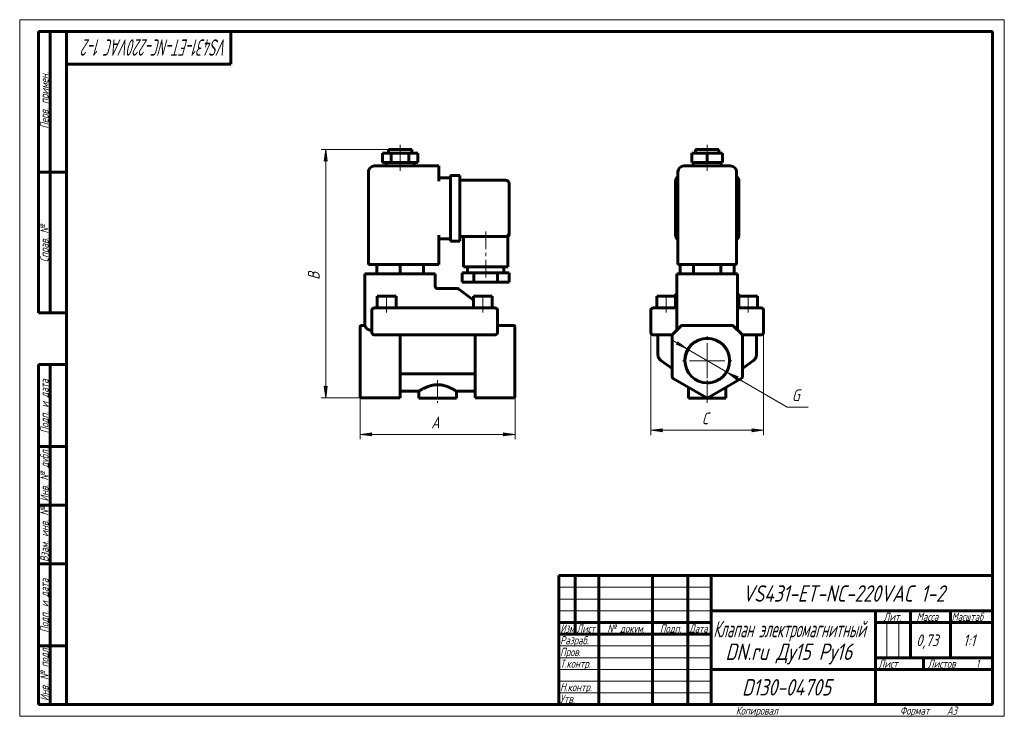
# Model space of a CAD drawing. Header units: millimetres. Extents: x 0 to 420, y 0 to 297.
import ezdxf

# ---------------------------------------------------------------- set-up
doc = ezdxf.new("R2010")
doc.units = ezdxf.units.MM
for name, pattern in [('K5LT_AXLED', [12, 7.5, -1.5, 1.5, -1.5]), ('K5LT_BASIC', [0]), ('K5LT_THIN', [0])]:
    doc.linetypes.add(name, pattern=pattern)
doc.layers.add('Системный слой', color=7, linetype='Continuous')
doc.layers.add('Системный слой (1)', color=7, linetype='Continuous', true_color=0x6c6c6c)
doc.styles.add('KDIMTEXTSTYLE', font='GOST_AU.SHX', dxfattribs={"width": 0.96, "oblique": 15, "height": 5})
doc.styles.add('KTEXTSTYLE', font='GOST_AU.SHX', dxfattribs={"width": 0.96, "height": 5})
doc.dimstyles.new('KDIMSTYLE (1.00)', dxfattribs={"dimtxt": 5, "dimasz": 1, "dimexe": 2, "dimexo": 0, "dimgap": 1, "dimtad": 1, "dimtxsty": 'KDIMTEXTSTYLE', "dimsah": 1, "dimcen": 0, "dimdle": 1, "dimadec": 0, "dimazin": 0, "dimtfac": 0.667, "dimtmove": 0, "dimatfit": 3, "dimfxl": 1, "dimtvp": 1, "dimtolj": 1, "dimtzin": 0, "dimarcsym": 0})

# ---------------------------------------------------------------- blocks, each defined once
blk = doc.blocks.new('U0')
at = {"layer": 'Системный слой (1)', "color": 150, "linetype": 'K5LT_BASIC', "lineweight": 60, "true_color": 0x0080ff}
for p, q in [((306.26, 180.4), (306.26, 180.42)), ((306.3, 180.15), (306.26, 180.4)), ((306.34, 180.05), (306.3, 180.15)), ((306.36, 180), (306.34, 180.05)), ((306.37, 179.99), (306.36, 180)), ((306.37, 179.98), (306.37, 179.99)), ((306.37, 179.97), (306.37, 179.98)), ((306.38, 179.97), (306.37, 179.97)), ((306.38, 179.96), (306.38, 179.97)), ((306.38, 179.97), (306.38, 179.97)), ((306.38, 179.97), (306.38, 179.97)), ((306.38, 179.97), (306.38, 179.97)), ((306.38, 179.97), (306.38, 179.97)), ((306.38, 179.97), (306.38, 179.97)), ((306.38, 179.97), (306.38, 179.97)), ((306.38, 179.97), (306.38, 179.97)), ((306.38, 179.97), (306.38, 179.97)), ((306.38, 179.97), (306.38, 179.97)), ((306.38, 179.97), (306.38, 179.97)), ((306.38, 179.97), (306.38, 179.97)), ((306.38, 179.97), (306.38, 179.97)), ((306.43, 179.89), (306.38, 179.96))]:
    blk.add_line(p, q, dxfattribs=at)
blk = doc.blocks.new('U1')
at = {"layer": 'Системный слой (1)', "color": 150, "linetype": 'K5LT_BASIC', "lineweight": 60, "true_color": 0x0080ff}
for p, q in [((278.26, 162.59), (278.26, 162.52)), ((278.26, 162.35), (278.26, 162.22))]:
    blk.add_line(p, q, dxfattribs=at)
blk = doc.blocks.new('U2')
at = {"layer": 'Системный слой (1)', "color": 150, "linetype": 'K5LT_BASIC', "lineweight": 60, "true_color": 0x0080ff}
for p, q in [((280.09, 179.89), (280.14, 179.96)), ((280.14, 179.96), (280.14, 179.97)), ((280.14, 179.97), (280.14, 179.97)), ((280.14, 179.97), (280.14, 179.97)), ((280.14, 179.97), (280.14, 179.97)), ((280.14, 179.97), (280.14, 179.97)), ((280.14, 179.97), (280.14, 179.97)), ((280.14, 179.97), (280.14, 179.97)), ((280.14, 179.97), (280.14, 179.97)), ((280.14, 179.97), (280.14, 179.97)), ((280.14, 179.97), (280.14, 179.97)), ((280.14, 179.97), (280.14, 179.97)), ((280.14, 179.97), (280.15, 179.97)), ((280.15, 179.99), (280.16, 180)), ((280.15, 179.98), (280.15, 179.99)), ((280.15, 179.97), (280.15, 179.98)), ((280.15, 179.97), (280.15, 179.97)), ((280.15, 179.97), (280.15, 179.97)), ((280.16, 180), (280.18, 180.05)), ((280.18, 180.05), (280.22, 180.15)), ((280.22, 180.15), (280.26, 180.4)), ((280.26, 180.4), (280.26, 180.42))]:
    blk.add_line(p, q, dxfattribs=at)
blk = doc.blocks.new('U3')
at = {"layer": 'Системный слой (1)', "color": 150, "linetype": 'K5LT_BASIC', "lineweight": 60, "true_color": 0x0080ff}
for p, q in [((308.26, 162.59), (308.26, 162.52)), ((308.26, 162.35), (308.26, 162.22))]:
    blk.add_line(p, q, dxfattribs=at)
blk = doc.blocks.new('U4')
at = {"layer": 'Системный слой (1)', "color": 150, "linetype": 'K5LT_BASIC', "lineweight": 60, "true_color": 0x0080ff}
for p, q in [((306.26, 188.63), (306.26, 180.42)), ((306.26, 180.42), (306.26, 164.63))]:
    blk.add_line(p, q, dxfattribs=at)
blk = doc.blocks.new('U5')
at = {"layer": 'Системный слой (1)', "color": 30, "linetype": 'K5LT_AXLED', "lineweight": 18, "true_color": 0xff8000}
for q in [(293.26, 163.13), (281.76, 151.63), (304.76, 151.63), (293.26, 140.13)]:
    blk.add_line((293.26, 151.63), q, dxfattribs=at)
blk = doc.blocks.new('D0')
at = {"layer": 'Системный слой (1)'}
for points in [[(273.76, 121.93), (274.26, 122.59), (269.26, 121.93), (274.26, 121.27)], [(317.26, 121.93), (312.26, 122.59), (312.76, 121.93), (312.26, 121.27)]]:
    blk.add_hatch(color=7, dxfattribs=at).paths.add_polyline_path(points)
at = {"layer": 'Системный слой (1)', "color": 7, "linetype": 'K5LT_THIN', "lineweight": 18}
for p, q in [((269.26, 168.38), (269.26, 119.93)), ((317.26, 168.38), (317.26, 119.93)), ((269.26, 121.93), (274.26, 122.59)), ((274.26, 121.27), (269.26, 121.93)), ((274.26, 122.59), (273.76, 121.93)), ((273.76, 121.93), (274.26, 121.27)), ((312.76, 121.93), (312.26, 122.59)), ((312.26, 122.59), (317.26, 121.93)), ((317.26, 121.93), (312.26, 121.27)), ((312.26, 121.27), (312.76, 121.93))]:
    blk.add_line(p, q, dxfattribs=at)
blk.add_wipeout([(290.96, 122.93), (290.96, 130.31), (295.38, 130.31), (295.38, 122.93)]).dxf.layer = 'Системный слой (1)'
blk.add_line((269.26, 121.93), (317.26, 121.93), dxfattribs=at)
at = {"layer": 'Системный слой (1)', "color": 7, "insert": (290.96, 129.52), "char_height": 5, "attachment_point": 1, "style": 'KTEXTSTYLE'}
blk.add_mtext('\\H5.0;\\W1.000;\\Q15;\\Q15;\\W0.965;C', dxfattribs=at)
blk = doc.blocks.new('KDIMARROW_01')
at = {"layer": 'Системный слой'}
blk.add_hatch(color=0, dxfattribs=at).paths.add_polyline_path([(-5, -0.66), (0, 0), (-5, 0.66), (-4.5, 0)])
at = {"layer": 'Системный слой', "color": 0, "linetype": 'K5LT_THIN', "lineweight": 18}
for p, q in [((-4.5, 0), (-5, 0.66)), ((-5, 0.66), (0, 0)), ((0, 0), (-5, -0.66)), ((-5, -0.66), (-4.5, 0))]:
    blk.add_line(p, q, dxfattribs=at)
at = {"layer": 'Системный слой (1)', "color": 0, "linetype": 'K5LT_THIN', "lineweight": 18}
blk.add_line((293.26, 151.63), (292.26, 151.63), dxfattribs=at)
blk = doc.blocks.new('D1')
at = {"layer": 'Системный слой (1)'}
for points in [[(284.61, 156.65), (280.62, 159.73), (280.72, 158.91), (279.96, 158.6)], [(305.8, 144.35), (306.56, 144.67), (301.91, 146.61), (305.9, 143.53)]]:
    blk.add_hatch(color=7, dxfattribs=at).paths.add_polyline_path(points)
at = {"layer": 'Системный слой (1)', "color": 7, "linetype": 'K5LT_THIN', "lineweight": 18}
for p, q in [((284.61, 156.65), (278.56, 160.17)), ((284.61, 156.65), (280.62, 159.73)), ((280.62, 159.73), (280.72, 158.91)), ((280.72, 158.91), (279.96, 158.6)), ((279.96, 158.6), (284.61, 156.65)), ((284.61, 156.65), (301.91, 146.61)), ((301.91, 146.61), (305.9, 143.53)), ((306.56, 144.67), (301.91, 146.61)), ((301.91, 146.61), (307.96, 143.09)), ((305.8, 144.35), (306.56, 144.67)), ((305.9, 143.53), (305.8, 144.35))]:
    blk.add_line(p, q, dxfattribs=at)
blk.add_wipeout([(329.4, 132.8), (329.4, 140.18), (334.2, 140.18), (334.2, 132.8)]).dxf.layer = 'Системный слой (1)'
for p, q in [((301.91, 146.61), (327.4, 131.8)), ((327.4, 131.8), (336.4, 131.8))]:
    blk.add_line(p, q, dxfattribs=at)
at = {"layer": 'Системный слой (1)', "color": 7, "insert": (329.4, 139.39), "char_height": 5, "attachment_point": 1, "style": 'KTEXTSTYLE'}
blk.add_mtext('\\H5.0;\\W1.000;\\Q15;\\Q15;\\W0.965;G', dxfattribs=at)
blk = doc.blocks.new('KDIMARROW_02')
at = {"layer": 'Системный слой'}
blk.add_hatch(color=0, dxfattribs=at).paths.add_polyline_path([(4.5, 0), (5, 0.66), (0, 0), (5, -0.66)])
at = {"layer": 'Системный слой', "color": 0, "linetype": 'K5LT_THIN', "lineweight": 18}
for p, q in [((5, 0.66), (0, 0)), ((0, 0), (5, -0.66)), ((0, 0), (7, 0)), ((4.5, 0), (5, 0.66)), ((5, -0.66), (4.5, 0))]:
    blk.add_line(p, q, dxfattribs=at)
at = {"layer": 'Системный слой (1)', "color": 0, "linetype": 'K5LT_THIN', "lineweight": 18}
blk.add_line((293.26, 151.63), (292.26, 151.63), dxfattribs=at)
blk = doc.blocks.new('U6')
at = {"layer": 'Системный слой (1)', "color": 150, "linetype": 'K5LT_BASIC', "lineweight": 60, "true_color": 0x0080ff}
for p, q in [((162.28, 138.63), (170.28, 138.63)), ((186.28, 138.63), (194.28, 138.63))]:
    blk.add_line(p, q, dxfattribs=at)
blk = doc.blocks.new('U7')
at = {"layer": 'Системный слой (1)', "color": 150, "linetype": 'K5LT_BASIC', "lineweight": 60, "true_color": 0x0080ff}
for p, q in [((208.78, 206.13), (208.78, 206.13)), ((208.78, 206.13), (208.78, 205.75)), ((208.78, 205.75), (208.78, 205.75)), ((208.78, 205.75), (208.78, 205.75))]:
    blk.add_line(p, q, dxfattribs=at)
blk = doc.blocks.new('D2')
at = {"layer": 'Системный слой (1)'}
for points in [[(149.78, 120.2), (150.28, 120.86), (145.28, 120.2), (150.28, 119.55)], [(206.28, 119.55), (211.28, 120.2), (206.28, 120.86), (206.78, 120.2)]]:
    blk.add_hatch(color=7, dxfattribs=at).paths.add_polyline_path(points)
at = {"layer": 'Системный слой (1)', "color": 7, "linetype": 'K5LT_THIN', "lineweight": 18}
for p, q in [((145.28, 144.87), (145.28, 118.2)), ((211.28, 144.87), (211.28, 118.2)), ((145.28, 120.2), (150.28, 120.86)), ((150.28, 119.55), (145.28, 120.2)), ((150.28, 120.86), (149.78, 120.2)), ((149.78, 120.2), (150.28, 119.55)), ((206.78, 120.2), (206.28, 120.86)), ((206.28, 120.86), (211.28, 120.2)), ((211.28, 120.2), (206.28, 119.55)), ((206.28, 119.55), (206.78, 120.2))]:
    blk.add_line(p, q, dxfattribs=at)
blk.add_wipeout([(175.58, 121.2), (175.58, 128.59), (180.76, 128.59), (180.76, 121.2)]).dxf.layer = 'Системный слой (1)'
blk.add_line((145.28, 120.2), (211.28, 120.2), dxfattribs=at)
at = {"layer": 'Системный слой (1)', "color": 7, "insert": (175.58, 127.79), "char_height": 5, "attachment_point": 1, "style": 'KTEXTSTYLE'}
blk.add_mtext('\\H5.0;\\W1.000;\\Q15;\\Q15;\\W0.965;A', dxfattribs=at)
blk = doc.blocks.new('D3')
at = {"layer": 'Системный слой (1)'}
for points in [[(131.19, 236.63), (130.53, 241.63), (129.87, 236.63), (130.53, 237.13)], [(130.53, 135.79), (131.19, 140.79), (130.53, 140.29), (129.87, 140.79)]]:
    blk.add_hatch(color=7, dxfattribs=at).paths.add_polyline_path(points)
at = {"layer": 'Системный слой (1)', "color": 7, "linetype": 'K5LT_THIN', "lineweight": 18}
for p, q in [((157.28, 241.63), (128.53, 241.63)), ((129.87, 236.63), (130.53, 241.63)), ((130.53, 241.63), (131.19, 236.63)), ((130.53, 237.13), (129.87, 236.63)), ((131.19, 236.63), (130.53, 237.13)), ((130.53, 135.79), (129.87, 140.79)), ((129.87, 140.79), (130.53, 140.29)), ((130.53, 140.29), (131.19, 140.79)), ((131.19, 140.79), (130.53, 135.79)), ((145.78, 135.79), (128.53, 135.79))]:
    blk.add_line(p, q, dxfattribs=at)
blk.add_wipeout([(129.53, 186.15), (122.15, 186.15), (122.15, 191.07), (129.53, 191.07)]).dxf.layer = 'Системный слой (1)'
blk.add_line((130.53, 241.63), (130.53, 135.79), dxfattribs=at)
at = {"layer": 'Системный слой (1)', "color": 7, "insert": (122.94, 186.15), "char_height": 5, "attachment_point": 1, "rotation": 90, "style": 'KTEXTSTYLE'}
blk.add_mtext('\\H5.0;\\W1.000;\\Q15;\\Q15;\\W0.965;B', dxfattribs=at)
blk = doc.blocks.new('U8')
at = {"color": 7, "linetype": 'K5LT_THIN', "lineweight": 18}
for p, q in [((0, 0), (0, 297)), ((0, 297), (420, 297)), ((420, 297), (420, 0)), ((230, 55), (295, 55)), ((230, 50), (295, 50)), ((230, 45), (295, 45)), ((369.96, 25), (369.96, 40)), ((374.98, 25), (374.98, 40)), ((230, 30), (295, 30)), ((230, 25), (295, 25)), ((230, 20), (295, 20)), ((230, 15), (295, 15)), ((230, 10), (295, 10)), ((420, 0), (0, 0))]:
    blk.add_line(p, q, dxfattribs=at)
at = {"color": 150, "linetype": 'K5LT_BASIC', "lineweight": 60, "true_color": 0x0080ff}
for p, q in [((8, 172), (8, 292)), ((20, 292), (8, 292)), ((13, 172), (13, 292)), ((20, 5), (20, 292)), ((20, 292), (415, 292)), ((90, 292), (90, 278)), ((415, 292), (415, 5)), ((90, 278), (20, 278)), ((20, 232), (8, 232)), ((20, 172), (8, 172)), ((8, 5), (8, 150)), ((20, 150), (8, 150)), ((13, 5), (13, 150)), ((20, 115), (8, 115)), ((20, 90), (8, 90)), ((20, 65), (8, 65)), ((230, 60), (415, 60)), ((230, 5), (230, 60)), ((237, 35), (237, 60)), ((247, 5), (247, 60)), ((270, 5), (270, 60)), ((285, 5), (285, 60)), ((295, 5), (295, 60)), ((295, 45), (415, 45)), ((365, 5), (365, 45)), ((380, 25), (380, 45)), ((397, 25), (397, 45)), ((230, 40), (295, 40)), ((365, 40), (380, 40)), ((380, 40), (415, 40)), ((230, 35), (295, 35)), ((20, 30), (8, 30)), ((365, 25), (415, 25)), ((385.57, 20), (385.57, 25)), ((295, 20), (365, 20)), ((365, 20), (415, 20)), ((20, 5), (8, 5)), ((415, 5), (20, 5))]:
    blk.add_line(p, q, dxfattribs=at)
at = {"color": 7, "attachment_point": 1, "style": 'KTEXTSTYLE'}
for s, insert, char_height, rotation in [('\\H5.0;\\W1.000;\\Q15;\\Q15;\\W0.686;\\H7.00;VS431-ET-NC-220VAC 1-2', (88.63, 281.64), 7, 180), ('\\H5.0;\\W1.000;\\Q15;\\Q15;\\W0.965;\\H3.50;Перв. примен.', (8.82, 250.52), 3.5, 90), ('\\H5.0;\\W1.000;\\Q15;\\Q15;\\W0.965;\\H3.50;Справ. №', (8.82, 193.63), 3.5, 90), ('\\H5.0;\\W1.000;\\Q15;\\Q15;\\W0.965;\\H3.50;Подп. и дата', (8.82, 120.66), 3.5, 90), ('\\H5.0;\\W1.000;\\Q15;\\Q15;\\W0.965;\\H3.50;Инв. № дубл.', (8.82, 91.57), 3.5, 90), ('\\H5.0;\\W1.000;\\Q15;\\Q15;\\W0.965;\\H3.50;Взам. инв. №', (8.82, 65.8), 3.5, 90), ('\\H5.0;\\W1.000;\\Q15;\\Q15;\\W0.965;\\H3.50;Подп. и дата', (8.82, 35.66), 3.5, 90), ('\\H5.0;\\W1.000;\\Q15;\\Q15;\\W0.965;\\H3.50;Инв. № подл.', (8.82, 6.57), 3.5, 90)]:
    blk.add_mtext(s, dxfattribs=dict(at, insert=insert, char_height=char_height, rotation=rotation))
for s, insert, char_height in [('\\H5.0;\\W1.000;\\Q15;\\Q15;\\W0.965;\\H7.00;VS431-ET-NC-220VAC 1-2', (308.35, 55.86), 7), ('\\H5.0;\\W1.000;\\Q15;\\Q15;\\W0.965;\\H3.50;Лит.', (368.47, 44.18), 3.5), ('\\H5.0;\\W1.000;\\Q15;\\Q15;\\W0.965;\\H3.50;Масса', (382.58, 44.18), 3.5), ('\\H5.0;\\W1.000;\\Q15;\\Q15;\\W0.930;\\H3.50;Масштаб', (397.52, 44.18), 3.5), ('\\H5.0;\\W1.000;\\Q15;\\Q15;\\W0.784;\\H3.50;Изм.', (230.62, 39.18), 3.5), ('\\H5.0;\\W1.000;\\Q15;\\Q15;\\W0.799;\\H3.50;Лист', (237.61, 39.18), 3.5), ('\\H5.0;\\W1.000;\\Q15;\\Q15;\\W0.965;\\H3.50;№ докум.', (250.63, 39.18), 3.5), ('\\H5.0;\\W1.000;\\Q15;\\Q15;\\W0.965;\\H3.50;Подп.', (273.1, 39.18), 3.5), ('\\H5.0;\\W1.000;\\Q15;\\Q15;\\W0.799;\\H3.50;Дата', (285.61, 39.18), 3.5), ('\\H5.0;\\W1.000;\\Q15;\\Q15;\\W0.672;\\H7.00;Клапан электромагнитный', (295.88, 40.69), 7), ('\\H5.0;\\W1.000;\\Q15;\\Q15;\\W0.965;\\H3.50;Разраб.', (230.5, 34.18), 3.5), ('\\H5.0;\\W1.000;\\Q15;\\Q15;\\W0.965;0,73', (382.43, 34.9), 5), ('\\H5.0;\\W1.000;\\Q15;\\Q15;\\W0.965;{\\c16711680;1:1}', (402.44, 34.9), 5), ('\\H5.0;\\W1.000;\\Q15;\\Q15;\\W0.965;\\H7.00;DN.ru Ду15 Ру16', (301.04, 31.02), 7), ('\\H5.0;\\W1.000;\\Q15;\\Q15;\\W0.965;\\H3.50;Пров.', (230.5, 29.18), 3.5), ('\\H5.0;\\W1.000;\\Q15;\\Q15;\\W0.965;\\H3.50;Т.контр.', (230.5, 24.18), 3.5), ('\\H5.0;\\W1.000;\\Q15;\\Q15;\\W0.965;\\H3.50;Лист', (366.32, 24.18), 3.5), ('\\H5.0;\\W1.000;\\Q15;\\Q15;\\W0.965;\\H3.50;Листов', (387.36, 24.18), 3.5), ('\\H5.0;\\W1.000;\\Q15;\\Q15;\\W0.965;\\H3.50;1', (407.91, 24.18), 3.5), ('\\H5.0;\\W1.000;\\Q15;\\Q15;\\W0.965;\\H3.50;Н.контр.', (230.5, 14.18), 3.5), ('\\H5.0;\\W1.000;\\Q15;\\Q15;\\W0.965;\\H7.00;D130-04705', (308.08, 15.86), 7), ('\\H5.0;\\W1.000;\\Q15;\\Q15;\\W0.965;\\H3.50;Утв.', (230.5, 9.18), 3.5), ('\\H5.0;\\W1.000;\\Q15;\\Q15;\\W0.965;\\H3.50;Копировал', (305.5, 4.18), 3.5), ('\\H5.0;\\W1.000;\\Q15;\\Q15;\\W0.965;\\H3.50;Формат', (375.5, 4.18), 3.5), ('\\H5.0;\\W1.000;\\Q15;\\Q15;\\W0.965;\\H3.50;A3', (395.5, 4.18), 3.5)]:
    blk.add_mtext(s, dxfattribs=dict(at, insert=insert, char_height=char_height))

msp = doc.modelspace()

# ---------------------------------------------------------------- linework, layer by layer
at = {"layer": 'Системный слой (1)', "color": 30, "linetype": 'K5LT_AXLED', "lineweight": 18, "true_color": 0xff8000}
for p, q in [((162.276, 238.132), (162.276, 243.632)), ((293.26, 238.132), (293.26, 243.632)), ((162.276, 232.632), (162.276, 238.132)), ((293.26, 232.632), (293.26, 238.132)), ((198.776, 206.632), (198.776, 187.132)), ((156.526, 172.132), (156.526, 181.132)), ((197.526, 172.132), (197.526, 181.132)), ((275.76, 172.132), (275.76, 181.132)), ((310.76, 172.132), (310.76, 181.132)), ((178.276, 143.385), (178.276, 133.632)), ((293.26, 133.632), (293.26, 143.385))]:
    msp.add_line(p, q, dxfattribs=at)
at = {"layer": 'Системный слой (1)', "color": 150, "linetype": 'K5LT_BASIC', "lineweight": 60, "true_color": 0x0080ff}
for p, q in [((154.776, 236.132), (154.776, 240.132)), ((154.776, 240.132), (158.526, 240.132)), ((157.276, 241.632), (167.276, 241.632)), ((157.276, 240.132), (157.276, 241.632)), ((158.526, 240.132), (166.026, 240.132)), ((158.526, 236.132), (158.526, 240.132)), ((166.026, 240.132), (169.776, 240.132)), ((166.026, 236.132), (166.026, 240.132)), ((167.276, 240.132), (167.276, 241.632)), ((169.776, 236.132), (169.776, 240.132)), ((286.765, 240.132), (293.26, 240.132)), ((286.765, 236.132), (286.765, 240.132)), ((288.26, 241.632), (298.26, 241.632)), ((288.26, 240.132), (288.26, 241.632)), ((293.26, 236.132), (293.26, 240.132)), ((293.26, 240.132), (299.756, 240.132)), ((298.26, 240.132), (298.26, 241.632)), ((299.756, 236.132), (299.756, 240.132)), ((154.776, 236.132), (158.526, 236.132)), ((156.276, 234.632), (156.276, 236.132)), ((158.526, 236.132), (166.026, 236.132)), ((166.026, 236.132), (169.776, 236.132)), ((168.276, 234.632), (168.276, 236.132)), ((286.765, 236.132), (293.26, 236.132)), ((287.26, 234.632), (287.26, 236.132)), ((293.26, 236.132), (299.756, 236.132)), ((299.26, 234.632), (299.26, 236.132)), ((148.776, 192.632), (148.776, 232.132)), ((178.776, 234.632), (151.276, 234.632)), ((178.776, 234.632), (178.776, 232.132)), ((178.776, 228.132), (178.776, 232.132)), ((280.76, 192.632), (280.76, 232.132)), ((303.26, 234.632), (283.26, 234.632)), ((305.76, 192.632), (305.76, 232.132)), ((178.776, 229.632), (183.776, 229.632)), ((183.776, 228.132), (183.776, 230.632)), ((183.776, 230.632), (187.776, 230.632)), ((183.776, 228.132), (183.776, 205.132)), ((187.776, 230.632), (187.776, 228.132)), ((187.776, 228.632), (207.276, 228.632)), ((187.776, 228.132), (187.776, 205.132)), ((208.776, 227.132), (208.776, 206.132)), ((279.76, 205.132), (279.76, 228.132)), ((306.76, 228.132), (306.76, 205.132)), ((208.776, 206.132), (208.776, 205.75)), ((208.776, 205.874), (208.776, 205.888)), ((178.776, 192.632), (178.776, 205.132)), ((178.776, 203.632), (183.776, 203.632)), ((183.776, 202.632), (183.776, 205.132)), ((183.776, 202.632), (187.776, 202.632)), ((187.776, 205.132), (187.776, 202.632)), ((187.776, 204.632), (207.276, 204.632)), ((189.276, 204.632), (189.276, 191.632)), ((207.276, 204.632), (208.276, 204.632)), ((208.276, 204.632), (208.276, 191.632)), ((208.776, 205.75), (208.776, 205.75)), ((208.776, 205.75), (208.776, 205.75)), ((151.276, 192.632), (148.776, 192.632)), ((151.276, 192.632), (178.776, 192.632)), ((152.276, 192.632), (152.276, 188.632)), ((162.276, 192.632), (162.276, 188.632)), ((172.276, 192.632), (172.276, 188.632)), ((188.776, 189.132), (188.776, 185.132)), ((193.776, 189.132), (188.776, 189.132)), ((208.276, 191.632), (189.276, 191.632)), ((191.026, 191.632), (191.026, 189.132)), ((203.776, 189.132), (193.776, 189.132)), ((193.776, 189.132), (193.776, 185.132)), ((203.776, 189.132), (203.776, 185.132)), ((208.776, 189.132), (203.776, 189.132)), ((206.526, 191.632), (206.526, 189.132)), ((208.776, 189.132), (208.776, 185.132)), ((283.26, 192.632), (280.76, 192.632)), ((281.713, 192.632), (281.713, 188.632)), ((283.26, 192.632), (303.26, 192.632)), ((287.487, 192.632), (287.487, 188.632)), ((299.034, 192.632), (299.034, 188.632)), ((305.76, 192.632), (303.26, 192.632)), ((304.807, 192.632), (304.807, 188.632)), ((147.276, 188.632), (147.276, 166.632)), ((147.276, 188.632), (149.776, 188.632)), ((174.776, 188.632), (149.776, 188.632)), ((174.776, 188.632), (177.276, 188.632)), ((177.276, 188.632), (177.276, 183.122)), ((193.776, 185.132), (188.776, 185.132)), ((203.776, 185.132), (193.776, 185.132)), ((208.776, 185.132), (203.776, 185.132)), ((280.26, 188.632), (282.76, 188.632)), ((280.26, 188.632), (280.26, 164.632)), ((303.76, 188.632), (282.76, 188.632)), ((303.76, 188.632), (306.26, 188.632)), ((177.276, 183.276), (177.276, 183.122)), ((177.276, 183.122), (177.276, 183.121)), ((177.276, 183.121), (177.276, 183.121)), ((178.276, 182.342), (178.276, 182.342)), ((186.689, 182.342), (178.276, 182.342)), ((187.294, 182.137), (193.526, 177.391)), ((152.526, 179.132), (160.526, 179.132)), ((152.526, 174.132), (152.526, 179.132)), ((160.526, 174.132), (160.526, 179.132)), ((193.526, 174.132), (193.526, 179.132)), ((193.526, 179.132), (201.526, 179.132)), ((201.526, 174.132), (201.526, 179.132)), ((271.76, 179.132), (279.76, 179.132)), ((271.76, 174.132), (271.76, 179.132)), ((280.144, 179.968), (279.046, 179.132)), ((279.76, 174.132), (279.76, 179.132)), ((306.377, 179.968), (307.475, 179.132)), ((306.76, 179.132), (314.76, 179.132)), ((306.76, 174.132), (306.76, 179.132)), ((314.76, 174.132), (314.76, 179.132)), ((150.276, 173.132), (150.276, 163.632)), ((151.276, 174.132), (153.276, 174.132)), ((200.776, 174.132), (153.276, 174.132)), ((200.776, 174.132), (202.776, 174.132)), ((203.776, 163.632), (203.776, 173.132)), ((269.26, 173.132), (269.26, 163.632)), ((270.26, 174.132), (272.26, 174.132)), ((272.26, 174.132), (280.26, 174.132)), ((306.26, 174.132), (314.26, 174.132)), ((314.26, 174.132), (316.26, 174.132)), ((317.26, 173.132), (317.26, 163.632)), ((145.276, 165.985), (145.276, 166.132)), ((145.276, 162.571), (145.276, 165.985)), ((147.277, 166.632), (145.776, 166.632)), ((149.776, 164.632), (150.276, 164.632)), ((203.776, 166.632), (210.776, 166.632)), ((211.276, 166.132), (211.276, 165.985)), ((211.276, 162.571), (211.276, 165.985)), ((281.968, 166.339), (278.553, 162.925)), ((303.846, 166.632), (282.675, 166.632)), ((307.968, 162.925), (304.553, 166.339)), ((145.276, 162.218), (145.276, 162.571)), ((145.276, 144.869), (145.276, 162.218)), ((153.276, 162.632), (151.276, 162.632)), ((153.276, 162.632), (200.776, 162.632)), ((162.276, 144.869), (162.276, 162.632)), ((194.276, 144.869), (194.276, 162.632)), ((202.776, 162.632), (200.776, 162.632)), ((211.276, 162.571), (211.276, 162.218)), ((211.276, 144.869), (211.276, 162.218)), ((272.26, 162.632), (270.26, 162.632)), ((272.26, 162.632), (272.26, 154.156)), ((272.26, 162.632), (278.26, 162.632)), ((278.26, 162.632), (278.55, 162.921)), ((278.26, 162.632), (278.26, 162.218)), ((278.26, 162.218), (278.26, 144.869)), ((308.26, 162.632), (307.971, 162.921)), ((308.26, 162.632), (308.26, 162.632)), ((308.26, 162.632), (308.26, 162.218)), ((308.26, 162.632), (314.26, 162.632)), ((308.26, 144.869), (308.26, 162.218)), ((314.26, 162.632), (314.26, 154.156)), ((316.26, 162.632), (314.26, 162.632)), ((278.26, 148.331), (273.518, 151.714)), ((313.003, 151.714), (308.26, 148.331)), ((145.276, 144.436), (145.276, 144.869)), ((145.276, 136.353), (145.276, 144.436)), ((162.276, 144.869), (162.276, 144.003)), ((162.276, 135.92), (162.276, 144.003)), ((163.287, 145.984), (193.265, 145.984)), ((194.276, 144.003), (194.276, 144.869)), ((194.276, 135.92), (194.276, 144.003)), ((211.276, 144.869), (211.276, 144.436)), ((211.276, 136.353), (211.276, 144.436)), ((278.76, 144.003), (292.76, 135.92)), ((293.76, 135.92), (307.76, 144.003)), ((170.276, 138.632), (170.276, 135.632)), ((186.276, 138.632), (186.276, 135.632)), ((285.26, 140.251), (285.26, 135.632)), ((301.26, 140.251), (301.26, 135.632)), ((145.276, 136.286), (145.276, 136.353)), ((145.776, 135.786), (162.276, 135.786)), ((162.276, 135.92), (162.276, 135.786)), ((186.276, 135.632), (170.276, 135.632)), ((194.276, 135.786), (194.276, 135.92)), ((194.276, 135.786), (210.776, 135.786)), ((211.276, 136.353), (211.276, 136.286)), ((301.26, 135.632), (285.26, 135.632))]:
    msp.add_line(p, q, dxfattribs=at)
msp.add_circle((293.26, 151.632), 9.5, dxfattribs=at)
for centre, radius, start, end in [((151.276, 232.132), 2.5, 90, 180), ((283.26, 232.132), 2.5, 90, 180), ((303.26, 232.132), 2.5, 0, 90), ((207.276, 227.132), 1.5, 0, 90), ((282.26, 228.132), 2.5, 126.8699, 180), ((304.26, 228.132), 2.5, 0, 53.1301), ((207.276, 206.132), 1.5, 270, 0), ((207.276, 206.132), 1.5, 270.44711, 0), ((207.276, 205.75), 1.5, 311.81031, 0), ((282.26, 205.132), 2.5, 180, 233.1301), ((304.26, 205.132), 2.5, 306.8699, 0), ((178.276, 183.342), 1, 180, 270), ((186.689, 181.342), 1, 52.70853, 90), ((151.276, 173.132), 1, 90, 180), ((202.776, 173.132), 1, 0, 90), ((270.26, 173.132), 1, 90, 180), ((316.26, 173.132), 1, 0, 90), ((145.776, 166.132), 0.5, 90, 180), ((210.776, 166.132), 0.5, 0, 90), ((282.675, 165.632), 1, 90, 135), ((303.846, 165.632), 1, 45, 90), ((151.276, 163.632), 1, 180, 270), ((202.776, 163.632), 1, 270, 0), ((270.26, 163.632), 1, 180, 270), ((279.26, 162.218), 1, 135, 180), ((307.26, 162.218), 1, 0, 45), ((316.26, 163.632), 1, 270, 0), ((279.26, 144.869), 1, 180, 240), ((307.26, 144.869), 1, 300, 0), ((145.776, 136.286), 0.5, 180, 270), ((210.776, 136.286), 0.5, 270, 0), ((293.26, 136.786), 1, 240, 300)]:
    msp.add_arc(centre, radius, start, end, dxfattribs=at)
at = {"layer": 'Системный слой (1)', "color": 7, "linetype": 'K5LT_THIN', "lineweight": 18}
msp.add_arc((293.26, 151.632), 10, 270, 180, dxfattribs=at)
at = {"layer": 'Системный слой (1)', "color": 150, "linetype": 'K5LT_BASIC', "lineweight": 60, "true_color": 0x0080ff}
for start_param, end_param in [(0, 0.0002688), (0.0004646, 0.0005387), (0.0002688, 0.0004646)]:
    msp.add_ellipse((178.276, 183.122), major_axis=(-1, 0), ratio=0.8913849, start_param=start_param, end_param=end_param, dxfattribs=at)
for points, knots in [([(208.776, 205.75), (208.776, 205.75), (208.776, 205.749), (208.776, 205.745), (208.776, 205.741), (208.776, 205.733), (208.776, 205.729), (208.776, 205.716), (208.775, 205.708), (208.775, 205.683), (208.774, 205.666), (208.77, 205.615), (208.767, 205.581), (208.753, 205.482), (208.74, 205.416), (208.705, 205.288), (208.683, 205.225), (208.63, 205.102), (208.6, 205.042), (208.532, 204.926), (208.494, 204.871), (208.411, 204.767), (208.366, 204.718), (208.312, 204.665), (208.305, 204.658), (208.297, 204.651), (208.296, 204.65), (208.289, 204.643), (208.282, 204.638), (208.276, 204.632)], [0.0015295, 0.0015295, 0.0015295, 0.0015295, 0.0061182, 0.0061182, 0.146493, 0.146493, 0.2975747, 0.2975747, 0.599738, 0.599738, 1.2040646, 1.2040646, 2.4127178, 2.4127178, 4.7757915, 4.7757915, 7.1589078, 7.1589078, 9.54946, 9.54946, 11.9358385, 11.9358385, 14.3022232, 14.3022232, 14.6500446, 14.6500446, 14.6901943, 14.6901943, 14.9968073, 14.9968073, 14.9968073, 14.9968073]), ([(208.776, 205.75), (208.776, 205.75), (208.776, 205.749), (208.776, 205.745), (208.776, 205.741), (208.776, 205.733), (208.776, 205.729), (208.776, 205.725), (208.776, 205.724), (208.776, 205.715), (208.775, 205.706), (208.774, 205.679), (208.773, 205.661), (208.77, 205.606), (208.766, 205.57), (208.751, 205.469), (208.737, 205.404), (208.701, 205.276), (208.678, 205.212), (208.625, 205.09), (208.594, 205.03), (208.524, 204.915), (208.486, 204.86), (208.402, 204.756), (208.357, 204.708), (208.305, 204.658), (208.301, 204.655), (208.293, 204.648), (208.289, 204.644), (208.285, 204.64)], [0.0042382, 0.0042382, 0.0042382, 0.0042382, 0.0127147, 0.0127147, 0.1526946, 0.1526946, 0.3017981, 0.3017981, 0.3138657, 0.3138657, 0.636208, 0.636208, 1.2808924, 1.2808924, 2.5702613, 2.5702613, 4.9372312, 4.9372312, 7.3230303, 7.3230303, 9.7140965, 9.7140965, 12.1012467, 12.1012467, 14.4681782, 14.4681782, 14.6506356, 14.6506356, 14.8464861, 14.8464861, 14.8464861, 14.8464861]), ([(208.776, 205.75), (208.776, 205.743), (208.776, 205.736), (208.776, 205.721), (208.776, 205.713), (208.775, 205.698), (208.775, 205.69), (208.774, 205.674), (208.774, 205.666), (208.773, 205.65), (208.772, 205.641), (208.771, 205.632)], [0, 0, 0, 0, 0.8773534, 0.8773534, 1.8773534, 1.8773534, 2.8773534, 2.8773534, 3.8773534, 3.8773534, 5, 5, 5, 5]), ([(208.776, 205.75), (208.776, 205.743), (208.776, 205.736), (208.776, 205.721), (208.776, 205.713), (208.775, 205.698), (208.775, 205.69), (208.774, 205.674), (208.774, 205.666), (208.773, 205.649), (208.772, 205.64), (208.771, 205.632)], [0, 0, 0, 0, 0.8742674, 0.8742674, 1.8742674, 1.8742674, 2.8742674, 2.8742674, 3.8742674, 3.8742674, 5, 5, 5, 5]), ([(177.276, 183.342), (177.276, 183.339), (177.276, 183.337), (177.276, 183.333), (177.276, 183.331), (177.276, 183.327), (177.276, 183.325), (177.276, 183.321), (177.276, 183.319), (177.276, 183.314), (177.276, 183.312), (177.276, 183.31)], [0, 0, 0, 0, 0.4, 0.4, 0.8, 0.8, 1.2, 1.2, 1.6, 1.6, 2, 2, 2, 2]), ([(178.276, 182.342), (178.231, 182.342), (178.184, 182.345), (178.093, 182.357), (178.048, 182.367), (177.959, 182.392), (177.915, 182.408), (177.829, 182.446), (177.788, 182.468), (177.708, 182.517), (177.67, 182.545), (177.597, 182.606), (177.563, 182.639), (177.499, 182.71), (177.469, 182.749), (177.416, 182.828), (177.393, 182.87), (177.352, 182.956), (177.335, 183.001), (177.316, 183.063), (177.311, 183.08), (177.304, 183.107), (177.301, 183.118), (177.298, 183.133), (177.297, 183.137), (177.294, 183.154), (177.291, 183.166), (177.284, 183.21), (177.28, 183.242), (177.277, 183.287), (177.277, 183.3), (177.276, 183.323), (177.276, 183.333), (177.276, 183.342)], [0, 0, 0, 0, 1.6624192, 1.6624192, 3.3349157, 3.3349157, 5.0249818, 5.0249818, 6.7270673, 6.7270673, 8.4343305, 8.4343305, 10.1659047, 10.1659047, 11.9074943, 11.9074943, 13.6438397, 13.6438397, 15.3628677, 15.3628677, 16.0056146, 16.0056146, 16.4033081, 16.4033081, 16.5598581, 16.5598581, 17.0217443, 17.0217443, 18.1702238, 18.1702238, 18.6626588, 18.6626588, 19, 19, 19, 19]), ([(147.405, 166.339), (147.403, 166.344), (147.4, 166.355), (147.394, 166.37), (147.389, 166.385), (147.384, 166.399), (147.379, 166.413), (147.374, 166.426), (147.369, 166.439), (147.364, 166.451), (147.36, 166.464), (147.354, 166.476), (147.348, 166.491), (147.341, 166.509), (147.332, 166.529), (147.324, 166.548), (147.317, 166.563), (147.309, 166.579), (147.301, 166.596), (147.293, 166.612), (147.285, 166.623), (147.28, 166.63), (147.278, 166.632), (147.277, 166.632)], [0, 0, 0, 0, 0.0292172, 0.0580562, 0.0866288, 0.1147828, 0.1427663, 0.1704726, 0.1980395, 0.2253545, 0.2525879, 0.2825013, 0.3151604, 0.3624693, 0.4216852, 0.4807683, 0.5279377, 0.5796443, 0.6515114, 0.7415329, 0.8313889, 0.916829, 1, 1, 1, 1]), ([(273.518, 151.714), (273.518, 151.714), (273.517, 151.715), (273.51, 151.72), (273.503, 151.725), (273.488, 151.736), (273.48, 151.742), (273.456, 151.76), (273.439, 151.772), (273.391, 151.809), (273.36, 151.835), (273.267, 151.913), (273.207, 151.968), (273.054, 152.119), (272.966, 152.219), (272.802, 152.432), (272.727, 152.544), (272.592, 152.778), (272.533, 152.9), (272.431, 153.151), (272.388, 153.279), (272.321, 153.54), (272.297, 153.673), (272.268, 153.917), (272.261, 154.028), (272.26, 154.145), (272.26, 154.151), (272.26, 154.156)], [0.0044965, 0.0044965, 0.0044965, 0.0044965, 0.017986, 0.017986, 0.178024, 0.178024, 0.3695374, 0.3695374, 0.7525644, 0.7525644, 1.5186183, 1.5186183, 3.050726, 3.050726, 5.5772136, 5.5772136, 8.1265174, 8.1265174, 10.6872087, 10.6872087, 13.2430992, 13.2430992, 15.7874058, 15.7874058, 17.8878391, 17.8878391, 17.9990735, 17.9990735, 17.9990735, 17.9990735]), ([(273.518, 151.714), (273.515, 151.716), (273.512, 151.718), (273.504, 151.724), (273.499, 151.727), (273.487, 151.737), (273.479, 151.742), (273.457, 151.758), (273.444, 151.769), (273.417, 151.789), (273.404, 151.8), (273.366, 151.83), (273.342, 151.849), (273.318, 151.87)], [0, 0, 0, 0, 0.3704807, 0.3704807, 0.9262016, 0.9262016, 1.8524033, 1.8524033, 3.4524033, 3.4524033, 5.0524033, 5.0524033, 8, 8, 8, 8]), ([(313.003, 151.714), (313.003, 151.714), (313.004, 151.715), (313.011, 151.72), (313.018, 151.725), (313.033, 151.736), (313.041, 151.742), (313.065, 151.76), (313.081, 151.772), (313.13, 151.809), (313.161, 151.835), (313.254, 151.913), (313.314, 151.968), (313.467, 152.119), (313.555, 152.219), (313.719, 152.432), (313.794, 152.544), (313.929, 152.778), (313.988, 152.9), (314.09, 153.151), (314.133, 153.279), (314.2, 153.54), (314.224, 153.673), (314.253, 153.917), (314.26, 154.028), (314.26, 154.145), (314.26, 154.151), (314.26, 154.156)], [0.0044965, 0.0044965, 0.0044965, 0.0044965, 0.017986, 0.017986, 0.178024, 0.178024, 0.3695374, 0.3695374, 0.7525644, 0.7525644, 1.5186183, 1.5186183, 3.050726, 3.050726, 5.5772136, 5.5772136, 8.1265174, 8.1265174, 10.6872087, 10.6872087, 13.2430992, 13.2430992, 15.7874058, 15.7874058, 17.8878391, 17.8878391, 17.9990735, 17.9990735, 17.9990735, 17.9990735]), ([(313.003, 151.714), (313.006, 151.716), (313.009, 151.718), (313.017, 151.724), (313.022, 151.727), (313.034, 151.737), (313.042, 151.742), (313.064, 151.758), (313.077, 151.769), (313.104, 151.789), (313.117, 151.8), (313.155, 151.83), (313.179, 151.849), (313.203, 151.87)], [0, 0, 0, 0, 0.3704798, 0.3704798, 0.9261996, 0.9261996, 1.8523992, 1.8523992, 3.4523992, 3.4523992, 5.0523992, 5.0523992, 8, 8, 8, 8]), ([(163.287, 145.984), (163.258, 145.984), (163.198, 145.985), (163.108, 145.991), (163.015, 146.002), (162.919, 146.019), (162.82, 146.043), (162.72, 146.074), (162.624, 146.112), (162.534, 146.156), (162.455, 146.201), (162.386, 146.246), (162.328, 146.289), (162.292, 146.317), (162.276, 146.331)], [0, 0, 0, 0, 0.0795486, 0.161083, 0.2446178, 0.3335514, 0.4257826, 0.5220428, 0.6187692, 0.7108051, 0.7973121, 0.8716541, 0.9392381, 1, 1, 1, 1]), ([(193.265, 145.984), (193.294, 145.984), (193.354, 145.985), (193.444, 145.991), (193.537, 146.002), (193.633, 146.019), (193.732, 146.043), (193.832, 146.074), (193.928, 146.112), (194.018, 146.156), (194.097, 146.201), (194.166, 146.246), (194.224, 146.289), (194.26, 146.317), (194.276, 146.331)], [0, 0, 0, 0, 0.0795486, 0.161083, 0.2446178, 0.3335514, 0.4257826, 0.5220428, 0.6187692, 0.7108051, 0.7973121, 0.8716541, 0.9392381, 1, 1, 1, 1]), ([(186.276, 138.632), (186.276, 138.632), (186.273, 138.633), (186.264, 138.639), (186.252, 138.646), (186.237, 138.656), (186.215, 138.669), (186.186, 138.687), (186.154, 138.706), (186.121, 138.727), (186.087, 138.747), (186.049, 138.77), (186.004, 138.798), (185.943, 138.834), (185.862, 138.882), (185.767, 138.939), (185.659, 139.002), (185.531, 139.077), (185.375, 139.166), (185.21, 139.259), (185.07, 139.337), (184.957, 139.399), (184.858, 139.453), (184.755, 139.509), (184.648, 139.565), (184.537, 139.624), (184.422, 139.683), (184.304, 139.743), (184.169, 139.812), (184, 139.895), (183.796, 139.993), (183.585, 140.092), (183.397, 140.177), (183.238, 140.247), (183.092, 140.31), (182.943, 140.372), (182.774, 140.441), (182.584, 140.517), (182.372, 140.597), (182.173, 140.669), (181.989, 140.733), (181.821, 140.789), (181.652, 140.844), (181.463, 140.901), (181.236, 140.967), (180.94, 141.046), (180.582, 141.131), (180.169, 141.214), (179.757, 141.281), (179.382, 141.327), (179.061, 141.356), (178.769, 141.374), (178.508, 141.383), (178.316, 141.385), (178.156, 141.384), (178.006, 141.382), (177.832, 141.376), (177.671, 141.367), (177.511, 141.357), (177.339, 141.343), (177.113, 141.32), (176.802, 141.282), (176.414, 141.22), (176.027, 141.143), (175.717, 141.071), (175.488, 141.013), (175.308, 140.964), (175.141, 140.916), (174.946, 140.858), (174.668, 140.77), (174.245, 140.624), (173.733, 140.427), (173.224, 140.21), (172.803, 140.016), (172.465, 139.853), (172.191, 139.715), (171.984, 139.607), (171.824, 139.523), (171.672, 139.441), (171.474, 139.333), (171.232, 139.198), (170.989, 139.059), (170.784, 138.938), (170.626, 138.844), (170.51, 138.774), (170.435, 138.729), (170.389, 138.701), (170.359, 138.683), (170.336, 138.669), (170.317, 138.657), (170.302, 138.648), (170.291, 138.641), (170.283, 138.636), (170.277, 138.633), (170.276, 138.632), (170.276, 138.632), (170.276, 138.632)], [0, 0, 0, 0, 0.00500088, 0.00901503, 0.01204864, 0.01508994, 0.01919026, 0.0233186, 0.02747781, 0.03063762, 0.03382466, 0.0370541, 0.04029855, 0.0446928, 0.05023279, 0.05620599, 0.06147732, 0.06758362, 0.07526858, 0.08261799, 0.08808252, 0.09164556, 0.09522268, 0.09883835, 0.10247883, 0.10615375, 0.10983908, 0.11355221, 0.11728265, 0.12229697, 0.12858336, 0.13487488, 0.13991167, 0.1436859, 0.1474591, 0.15123214, 0.15500643, 0.16005856, 0.16512377, 0.17020207, 0.17401133, 0.17781266, 0.18159248, 0.18535986, 0.19029727, 0.19637889, 0.20425595, 0.21269222, 0.22167416, 0.22903485, 0.23482896, 0.24048158, 0.24607593, 0.24999731, 0.25159941, 0.25533253, 0.2587053, 0.26171085, 0.26471053, 0.26805894, 0.27176281, 0.27797773, 0.28644239, 0.29504436, 0.3016277, 0.30577396, 0.30959433, 0.31311623, 0.3166668, 0.32238419, 0.33164316, 0.34575976, 0.35922941, 0.37064469, 0.38018463, 0.38854509, 0.39573032, 0.40023083, 0.40470817, 0.41160519, 0.42197815, 0.43363251, 0.44412644, 0.45396334, 0.46255349, 0.46989547, 0.47402679, 0.47772801, 0.48097321, 0.48419394, 0.48734533, 0.49045336, 0.4935004, 0.49652912, 0.49958475, 0.49999562, 0.49999562, 0.49999562, 0.49999562])]:
    msp.add_open_spline(points, degree=3, knots=knots, dxfattribs=at)
msp.add_rational_spline([(147.405, 166.339), (147.758, 165.283), (148.662, 164.632), (149.776, 164.632)], [1, 0.874352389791, 0.874352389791, 1], degree=3, dxfattribs=at)

# ---------------------------------------------------------------- block references
at = {"layer": 'Системный слой (1)'}
for name in ['U7', 'U4', 'U2', 'U0', 'U1', 'U5', 'U3', 'U6']:
    msp.add_blockref(name, (0, 0), dxfattribs=at)

# ---------------------------------------------------------------- next in the draw order: dimensions: what is measured, and where the dimension line sits
at = {"layer": 'Системный слой (1)', "color": 7}
for base, p1, p2, text, picture, middle in [((269.26, 121.931), (317.26, 168.382), (269.26, 168.382), '\\H5.0;\\W0.965;\\Q15;\\H5.0;\\W0.965;\\Q15;\\Q15;C', 'D0', (293.26, 121.931)), ((145.276, 120.204), (211.276, 144.869), (145.276, 144.869), '\\H5.0;\\W0.965;\\Q15;\\H5.0;\\W0.965;\\Q15;\\Q15;A', 'D2', (178.276, 120.204))]:
    dim = msp.add_linear_dim(base=base, p1=p1, p2=p2, text=text, dimstyle='KDIMSTYLE (1.00)', override={"dimexo": 0, "dimblk1": 'KDIMARROW_01', "dimblk2": 'KDIMARROW_01', "dimse1": 0, "dimse2": 0, "dimclrt": 7, "dimtolj": 1}, dxfattribs=at)
    dim.commit()
    dim.dimension.update_dxf_attribs({"geometry": picture, "text_midpoint": middle, "dimtype": 160})

# ---------------------------------------------------------------- next in the draw order: dimensions: what is measured, and where the dimension line sits
dim = msp.add_linear_dim(base=(130.528, 241.632), p1=(145.776, 135.786), p2=(157.276, 241.632), angle=90, text='\\H5.0;\\W0.965;\\Q15;\\H5.0;\\W0.965;\\Q15;\\Q15;B', dimstyle='KDIMSTYLE (1.00)', override={"dimexo": 0, "dimblk1": 'KDIMARROW_01', "dimblk2": 'KDIMARROW_01', "dimse1": 0, "dimse2": 0, "dimclrt": 7, "dimtolj": 1}, dxfattribs=at)
dim.commit()
dim.dimension.update_dxf_attribs({"geometry": 'D3', "text_midpoint": (130.528, 188.709), "dimtype": 160})
dim = msp.add_diameter_dim_2p(p1=(284.613, 156.654), p2=(301.908, 146.609), text='\\H5.0;\\W0.965;\\Q15;\\H5.0;\\W0.965;\\Q15;\\Q15;G', dimstyle='KDIMSTYLE (1.00)', override={"dimtih": 1, "dimtoh": 1, "dimblk1": 'KDIMARROW_02', "dimblk2": 'KDIMARROW_02', "dimclrt": 7, "dimtmove": 1, "dimatfit": 2, "dimtolj": 1}, dxfattribs=at)
dim.commit()
dim.dimension.update_dxf_attribs({"geometry": 'D1', "text_midpoint": (329.403, 131.802), "dimtype": 163})

# ---------------------------------------------------------------- next in the draw order: block references
msp.add_blockref('U8', (0, 0))

doc.saveas('drawing.dxf')
